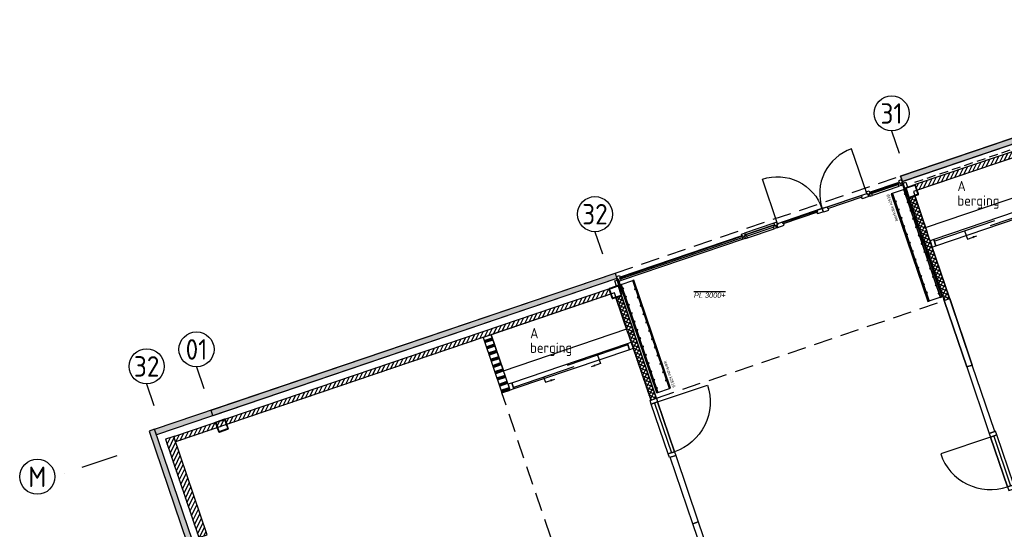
# Model space of a CAD drawing. Header units: millimetres. Extents: x -30480 to 214890, y -181324 to 108676.
# Tile 10 of 48: x 27400 to 44248, y -120254 to -111536. Entities that reach past the tile are written whole.
import ezdxf
from ezdxf.enums import TextEntityAlignment as Align
from ezdxf.xclip import XClip

# ---------------------------------------------------------------- set-up
doc = ezdxf.new("R2010")
doc.units = ezdxf.units.MM
doc.header["$LTSCALE"] = 100
doc.header["$XCLIPFRAME"] = 2
for name, pattern in [('082403 X-ref$0$DASHDOT2', [12.7, 6.35, -3.175, 0, -3.175]), ('082403 X-ref$0$DASHED', [0.75, 0.5, -0.25]), ('082403 X-ref$0$HIDDEN2', [4.7625, 3.175, -1.5875])]:
    doc.linetypes.add(name, pattern=pattern)
for name, color, linetype in [('082403 X-ref$0$bib', 253, 'Continuous'), ('082403 X-ref$0$BiKoz-Draai-Az', 253, 'Continuous'), ('082403 X-ref$0$BiKoz-Hout-Az', 253, 'Continuous'), ('082403 X-ref$0$BiKoz-Hout-Drs', 253, 'Continuous'), ('082403 X-ref$0$BiWand-Alg-Arc', 8, 'Continuous'), ('082403 X-ref$0$BiWand-Bakst-Drs', 253, 'Continuous'), ('082403 X-ref$0$BiWand-Syst-Drs', 253, 'Continuous'), ('082403 X-ref$0$BuWand-Alg-Arc', 253, 'Continuous'), ('082403 X-ref$0$BuWand-Bakst-Drs', 253, 'Continuous'), ('082403 X-ref$0$Construct-Beton-Drs', 253, 'Continuous'), ('082403 X-ref$0$Construct-Staal-Drs', 253, 'Continuous'), ('082403 X-ref$0$Hulplaag-Alg-Az', 253, 'Continuous'), ('082403 X-ref$0$Inricht-Alg-Az', 253, 'Continuous'), ('082403 X-ref$0$kozijn', 8, 'Continuous'), ('082403 X-ref$0$kozijn1', 8, 'Continuous'), ('082403 X-ref$0$MTXT25-1', 253, 'Continuous'), ('082403 X-ref$0$MTXT35-1', 253, 'Continuous'), ('082403 X-ref$0$Plafond-Hout-Drs', 8, 'Continuous'), ('082403 X-ref$0$Stramien-Alg-Az', 9, '082403 X-ref$0$DASHDOT2'), ('082403 X-ref$0$Stramien-Alg-Drs', 8, 'Continuous'), ('082403 X-ref$0$Stramien-Alg-Txt', 253, 'Continuous'), ('082403 X-ref$0$TXT18', 253, 'Continuous')]:
    doc.layers.add(name, color=color, linetype=linetype)
doc.styles.add('082403 X-ref$0$BOS', font='isocp.shx')
doc.styles.add('082403 X-ref$0$BOS3', font='isocp.shx')
doc.styles.add('082403 X-ref$0$Standard', font='isocp.shx')
pattern_1 = [(153.74552, (4322.255, 13027.787), (-22.117945, -44.841906), []), (243.74552, (4322.255, 13027.787), (44.841906, -22.117945), [])]
pattern_2 = [(153.74552, (-696.65, 11324.097), (-22.117945, -44.841906), []), (243.74552, (-696.65, 11324.097), (44.841906, -22.117945), [])]

# ---------------------------------------------------------------- blocks, each defined once
blk = doc.blocks.new('082403 X-ref$0$binkozschuif')
at = {"layer": '082403 X-ref$0$BiKoz-Hout-Az', "linetype": 'Continuous'}
for p, q in [((67, 85), (1163, 85)), ((1063, 28), (2158, 28))]:
    blk.add_line(p, q, dxfattribs=at)
at = {"layer": '082403 X-ref$0$BiKoz-Hout-Az'}
for p, q in [((615, 85), (615, -65)), ((1610, 28), (1610, -65)), ((615, -65), (785, -65)), ((1610, -65), (1440, -65))]:
    blk.add_line(p, q, dxfattribs=at)
blk.add_lwpolyline([(67, 0), (2158, 0), (2158, 114), (67, 114)], close=True, dxfattribs=at)
for points in [[(785, -65, 0, 37.5, 0), (710, -65, 37.5, 37.5, 0)], [(1440, -65, 0, 37.5, 0), (1515, -65, 37.5, 37.5, 0)]]:
    blk.add_lwpolyline(points, format="xyseb", dxfattribs=at)
at = {"layer": '082403 X-ref$0$BiKoz-Hout-Drs'}
for points in [[(0, 0), (67, 0), (67, 114), (0, 114)], [(2158, 0), (2225, 0), (2225, 114), (2158, 114)]]:
    blk.add_lwpolyline(points, close=True, dxfattribs=at)
blk = doc.blocks.new('082403 X-ref$0$binkozdeur1034')
at = {"layer": '082403 X-ref$0$BiKoz-Draai-Az'}
blk.add_lwpolyline([(967, 0), (67, 0), (67, -900, 0.414214)], format="xyb", close=True, dxfattribs=at)
at = {"layer": '082403 X-ref$0$BiKoz-Hout-Az'}
blk.add_line((67, 57), (967, 57), dxfattribs=at)
blk.add_lwpolyline([(67, 0), (967, 0), (967, 114), (67, 114)], close=True, dxfattribs=at)
at = {"layer": '082403 X-ref$0$BiKoz-Hout-Drs'}
for points in [[(0, 0), (67, 0), (67, 114), (0, 114)], [(967, 0), (1034, 0), (1034, 114), (967, 114)]]:
    blk.add_lwpolyline(points, close=True, dxfattribs=at)
blk = doc.blocks.new('082403 X-ref$0$_K180x10')
at = {"layer": '082403 X-ref$0$Construct-Staal-Drs'}
for points in [[(75, 90), (-75, 90, 0.414214), (-90, 75), (-90, -75, 0.414214), (-75, -90), (75, -90, 0.414214), (90, -75), (90, 75, 0.414214)], [(75, 80), (-75, 80, 0.414214), (-80, 75), (-80, -75, 0.414214), (-75, -80), (75, -80, 0.414214), (80, -75), (80, 75, 0.414214)]]:
    blk.add_lwpolyline(points, format="xyb", close=True, dxfattribs=at)
blk = doc.blocks.new('082403 X-ref$0$ruimtenummer met m2_1')
at = {"layer": '082403 X-ref$0$MTXT25-1', "style": '082403 X-ref$0$BOS'}
blk.add_attdef('OPPERVLAKTE', (0, 498), '', height=250, dxfattribs=at)
at = {"layer": '082403 X-ref$0$MTXT35-1', "style": '082403 X-ref$0$BOS'}
for tag, p in [('RUIMTENUMMER', (-8, 1448)), ('RUIMTENAAM', (-8, 948))]:
    blk.add_attdef(tag, p, '', height=350, dxfattribs=at)
blk = doc.blocks.new('082403 X-ref$0$kapstok leerkotte 25x')
at = {"layer": '082403 X-ref$0$Inricht-Alg-Az'}
for points in [[(20, 1950), (0, 1950)], [(0, 1950), (250, 1950)], [(230, 0), (230, 1950)], [(230, 1950), (250, 1950)], [(250, 0), (250, 1950)], [(0, 0), (250, 0)]]:
    blk.add_lwpolyline(points, dxfattribs=at)
at = {"layer": '082403 X-ref$0$Inricht-Alg-Az', "color": 9}
for points in [[(20, 1950), (20, 0), (0, 0), (0, 1950)], [(20, 1870), (40, 1870), (40, 1880), (20, 1880)], [(20, 1720), (40, 1720), (40, 1730), (20, 1730)], [(20, 1570), (40, 1570), (40, 1580), (20, 1580)], [(20, 1420), (40, 1420), (40, 1430), (20, 1430)], [(20, 1270), (40, 1270), (40, 1280), (20, 1280)], [(20, 1120), (40, 1120), (40, 1130), (20, 1130)], [(20, 970), (40, 970), (40, 980), (20, 980)], [(20, 820), (40, 820), (40, 830), (20, 830)], [(20, 670), (40, 670), (40, 680), (20, 680)], [(20, 520), (40, 520), (40, 530), (20, 530)], [(20, 370), (40, 370), (40, 380), (20, 380)], [(20, 220), (40, 220), (40, 230), (20, 230)], [(20, 70), (40, 70), (40, 80), (20, 80)]]:
    blk.add_lwpolyline(points, close=True, dxfattribs=at)
blk.add_lwpolyline([(20, 0), (20, 1950)], dxfattribs=at)
at = {"layer": '082403 X-ref$0$Inricht-Alg-Az'}
for points in [[(230, 1950), (230, 0), (250, 0), (250, 1950)], [(210, 1795), (230, 1795), (230, 1805), (210, 1805)], [(210, 1645), (230, 1645), (230, 1655), (210, 1655)], [(210, 1495), (230, 1495), (230, 1505), (210, 1505)], [(210, 1345), (230, 1345), (230, 1355), (210, 1355)], [(210, 1195), (230, 1195), (230, 1205), (210, 1205)], [(210, 1045), (230, 1045), (230, 1055), (210, 1055)], [(210, 895), (230, 895), (230, 905), (210, 905)], [(210, 745), (230, 745), (230, 755), (210, 755)], [(210, 595), (230, 595), (230, 605), (210, 605)], [(210, 445), (230, 445), (230, 455), (210, 455)], [(210, 295), (230, 295), (230, 305), (210, 305)], [(210, 145), (230, 145), (230, 155), (210, 155)]]:
    blk.add_lwpolyline(points, close=True, dxfattribs=at)
at = {"layer": '082403 X-ref$0$Hulplaag-Alg-Az', "insert": (337, 471), "char_height": 50, "width": 1235.48, "attachment_point": 1, "rotation": 270, "style": '082403 X-ref$0$Standard'}
blk.add_mtext('{\\fArial|b0|i0|c0|p34;leerkotte k2519}', dxfattribs=at)
blk = doc.blocks.new('082403 X-ref')
at = {"layer": '082403 X-ref$0$BiWand-Alg-Arc'}
h = blk.add_hatch(dxfattribs=at)
h.set_pattern_fill('_USER', color=8, scale=50, angle=45, style=0, double=1, pattern_type=0)
h.set_pattern_definition(pattern_1)
h.paths.add_polyline_path([(-6614, 58309), (-6824, 58930), (-6729, 58962), (-6519, 58341)])
h = blk.add_hatch(dxfattribs=at)
h.set_pattern_fill('_USER', color=8, scale=50, angle=45, style=0, double=1, pattern_type=0)
h.set_pattern_definition(pattern_1)
h.paths.add_polyline_path([(-6614, 58309), (-6228, 57172), (-6133, 57205), (-6519, 58341)])
h = blk.add_hatch(dxfattribs=at)
h.set_pattern_fill('_USER', color=8, scale=50, angle=45, style=0, double=1, pattern_type=0)
h.set_pattern_definition(pattern_2)
h.paths.add_polyline_path([(-11632, 56605), (-11844, 57227), (-11749, 57259), (-11538, 56637)])
h = blk.add_hatch(dxfattribs=at)
h.set_pattern_fill('_USER', color=8, scale=50, angle=45, style=0, double=1, pattern_type=0)
h.set_pattern_definition(pattern_2)
h.paths.add_polyline_path([(-11632, 56605), (-11247, 55469), (-11152, 55501), (-11537, 56637)])
h = blk.add_hatch(dxfattribs=at)
h.set_pattern_fill('SWAND', color=8, angle=90, style=0)
h.set_pattern_definition([(198.75, (-2382.26, 7111.66), (36.16194, -106.52964), []), (198.75, (-2384.26, 7117.58), (36.16194, -106.52964), []), (198.75, (-2386.27, 7123.5), (36.16194, -106.52964), []), (198.75, (-2388.28, 7129.42), (36.16194, -106.52964), []), (198.75, (-2390.29, 7135.34), (36.16194, -106.52964), []), (198.75, (-2392.3, 7141.26), (36.16194, -106.52964), []), (198.75, (-2394.31, 7147.17), (36.16194, -106.52964), [])])
h.paths.add_polyline_path([(-13976, 56587), (-14118, 56539), (-13796, 55592), (-13654, 55640)])
at = {"layer": '082403 X-ref$0$BuWand-Alg-Arc'}
h = blk.add_hatch(dxfattribs=at)
h.set_pattern_fill('ANSI31', color=8, scale=18, angle=18.75, style=0)
h.set_pattern_definition([(63.75, (-2410.796, 7101.976), (-51.25628, 25.2768), [])])
h.paths.add_polyline_path([(-6712, 59158), (-6680, 59063), (725, 61577), (693, 61672)])
for points in [[(-6972, 59302), (-6940, 59207), (-1200, 61156), (-1232, 61251)], [(-11826, 57549), (-11858, 57643), (-18771, 55297), (-18739, 55202)], [(-18739, 55202), (-18771, 55297), (-19737, 54969), (-19705, 54874)], [(-19186, 53036), (-19091, 53068), (-19737, 54969), (-19831, 54937)]]:
    blk.add_hatch(color=8, dxfattribs=at).paths.add_polyline_path(points)
h = blk.add_hatch(dxfattribs=at)
h.set_pattern_fill('ANSI31', color=8, scale=18, style=0)
h.set_pattern_definition([(63.75, (-6e-11, 6e-14), (-51.256277, 25.2768), [])])
h.paths.add_polyline_path([(-19410, 54848), (-19378, 54753), (-11945, 57276), (-11977, 57371)])
h = blk.add_hatch(dxfattribs=at)
h.set_pattern_fill('ANSI31', color=8, scale=18, style=0)
h.set_pattern_definition([(63.75, (0, 0), (-51.256277, 25.2768), [])])
h.paths.add_polyline_path([(-18839, 53164), (-18981, 53116), (-19552, 54799), (-19410, 54848)])
at = {"layer": '082403 X-ref$0$BiKoz-Draai-Az', "color": 8}
for points in [[(-8315, 58746), (-7553, 59004), (-7812, 59766, 0.414214)], [(-8318, 58745), (-9079, 58486), (-9338, 59248, -0.414214)]]:
    blk.add_lwpolyline(points, format="xyb", close=True, dxfattribs=at)
at = {"layer": '082403 X-ref$0$BiKoz-Hout-Drs', "color": 8}
for points in [[(-5842, 56036), (-6228, 57172), (-6133, 57205), (-5747, 56068)], [(-6133, 57204), (-6228, 57172), (-5842, 56036), (-5747, 56068)], [(-5747, 56068), (-5842, 56036), (-5456, 54900), (-5362, 54932)], [(-5842, 56036), (-5456, 54900), (-5362, 54932), (-5747, 56068)], [(-10914, 54490), (-10819, 54522), (-10434, 53385), (-10528, 53353)], [(-10528, 53353), (-10434, 53385), (-10048, 52249), (-10143, 52217)]]:
    blk.add_lwpolyline(points, close=True, dxfattribs=at)
at = {"layer": '082403 X-ref$0$BiWand-Alg-Arc', "color": 8}
for p, q in [((-8318, 58745), (-8318, 58745)), ((-8315, 58746), (-8315, 58746))]:
    blk.add_line(p, q, dxfattribs=at)
at = {"layer": '082403 X-ref$0$BiWand-Bakst-Drs', "color": 8}
for p, q in [((693, 61672), (-6721, 59155)), ((725, 61577), (-6689, 59060)), ((-6689, 59060), (-6721, 59155))]:
    blk.add_line(p, q, dxfattribs=at)
at = {"layer": '082403 X-ref$0$BiWand-Syst-Drs', "color": 8}
for points in [[(-6614, 58309), (-6824, 58930), (-6729, 58962), (-6519, 58341)], [(-6614, 58309), (-6228, 57172), (-6133, 57205), (-6519, 58341)], [(-11632, 56605), (-11844, 57227), (-11749, 57259), (-11538, 56637)], [(-11632, 56605), (-11247, 55469), (-11152, 55501), (-11537, 56637)], [(-13976, 56587), (-14118, 56539), (-13796, 55592), (-13654, 55640)]]:
    blk.add_lwpolyline(points, close=True, dxfattribs=at)
at = {"layer": '082403 X-ref$0$BuWand-Alg-Arc', "color": 8}
blk.add_line((-9143, 58496), (-9645, 58326), dxfattribs=at)
at = {"layer": '082403 X-ref$0$BuWand-Bakst-Drs', "color": 8}
for points in [[(-6940, 59207), (939, 61882), (906, 61977), (-6972, 59302)], [(-6972, 59302), (-1232, 61251), (-1200, 61156), (-6940, 59207)], [(-11826, 57549), (-19705, 54874), (-19737, 54969), (-11858, 57643)], [(-18739, 55202), (-18771, 55297), (-11858, 57643), (-11826, 57549)], [(-11935, 57279), (-19378, 54753), (-19410, 54848), (-11967, 57374)], [(-19091, 53068), (-19737, 54969), (-19831, 54937), (-19186, 53036)], [(-18839, 53164), (-19410, 54848), (-19552, 54799), (-18981, 53116)]]:
    blk.add_lwpolyline(points, close=True, dxfattribs=at)
at = {"layer": '082403 X-ref$0$Construct-Beton-Drs', "color": 8, "linetype": '082403 X-ref$0$DASHED', "ltscale": 3}
blk.add_line((-6730, 59195), (850, 61768), dxfattribs=at)
at = {"layer": '082403 X-ref$0$Inricht-Alg-Az', "color": 8}
for points in [[(-6546, 58422), (-4440, 59137), (-4649, 59753), (-6755, 59038)], [(-13767, 55971), (-11660, 56686), (-11869, 57302), (-13976, 56587)]]:
    blk.add_lwpolyline(points, close=True, dxfattribs=at)
at = {"layer": '082403 X-ref$0$kozijn', "color": 8, "linetype": '082403 X-ref$0$HIDDEN2'}
blk.add_line((-11858, 57643), (-6972, 59302), dxfattribs=at)
at = {"layer": '082403 X-ref$0$kozijn', "color": 8}
for points in [[(-6927, 59182), (-6885, 59197), (-6856, 59111), (-6898, 59097)], [(-7637, 58969), (-8227, 58768), (-8219, 58745), (-7629, 58945)], [(-8992, 58509), (-8401, 58709), (-8393, 58686), (-8984, 58485)]]:
    blk.add_lwpolyline(points, close=True, dxfattribs=at)
at = {"layer": '082403 X-ref$0$kozijn1', "color": 8}
for p, q in [((-7021, 59185), (-7476, 59031)), ((-7001, 59126), (-7456, 58972)), ((-9612, 58306), (-9157, 58460)), ((-9592, 58247), (-9137, 58401)), ((-9687, 58280), (-11772, 57573)), ((-9667, 58222), (-11752, 57514))]:
    blk.add_line(p, q, dxfattribs=at)
for points in [[(-7483, 59021), (-7009, 59182), (-7001, 59158), (-7475, 58997)], [(-6964, 59139), (-7001, 59127), (-7010, 59155), (-7001, 59158), (-7009, 59182), (-7019, 59179), (-7021, 59185), (-7001, 59192), (-6996, 59178), (-6979, 59184)], [(-6963, 59139), (-6936, 59149), (-6945, 59177), (-6945, 59177), (-6952, 59195), (-6942, 59198), (-6956, 59239), (-7007, 59222), (-6994, 59184), (-6980, 59189)], [(-6934, 59198), (-6951, 59193), (-6878, 58977), (-6861, 58983)], [(-7517, 58951), (-7628, 58914), (-7638, 58942), (-7629, 58945), (-7637, 58969), (-7646, 58966), (-7648, 58972), (-7553, 59004), (-7549, 58990), (-7532, 58996)], [(-7494, 58959), (-7516, 58952), (-7526, 58980), (-7526, 58980), (-7532, 58998), (-7546, 58993), (-7560, 59034), (-7509, 59051), (-7496, 59013), (-7510, 59009)], [(-7493, 58960), (-7456, 58972), (-7466, 59000), (-7475, 58997), (-7483, 59021), (-7474, 59024), (-7476, 59031), (-7496, 59024), (-7491, 59010), (-7508, 59004)], [(-8307, 58683), (-8393, 58654), (-8403, 58682), (-8393, 58686), (-8401, 58709), (-8411, 58706), (-8413, 58713), (-8318, 58745), (-8300, 58692), (-8309, 58689)], [(-8286, 58690), (-8200, 58719), (-8210, 58748), (-8219, 58745), (-8227, 58768), (-8218, 58772), (-8220, 58778), (-8315, 58746), (-8297, 58694), (-8288, 58697)], [(-9100, 58414), (-9137, 58401), (-9146, 58430), (-9137, 58433), (-9145, 58457), (-9155, 58453), (-9157, 58460), (-9137, 58467), (-9132, 58453), (-9115, 58459)], [(-9100, 58414), (-9077, 58422), (-9086, 58450), (-9086, 58450), (-9093, 58468), (-9078, 58473), (-9092, 58514), (-9143, 58496), (-9130, 58459), (-9116, 58463)], [(-9076, 58422), (-8965, 58460), (-8975, 58488), (-8984, 58485), (-8992, 58509), (-8982, 58512), (-8985, 58519), (-9079, 58486), (-9075, 58472), (-9091, 58467)], [(-9630, 58234), (-9667, 58222), (-9676, 58250), (-9667, 58253), (-9675, 58277), (-9684, 58274), (-9696, 58309), (-9645, 58326), (-9632, 58288), (-9647, 58283)], [(-9629, 58234), (-9592, 58247), (-9602, 58275), (-9611, 58272), (-9619, 58296), (-9610, 58299), (-9612, 58306), (-9632, 58299), (-9628, 58285), (-9644, 58279)], [(-9145, 58457), (-9619, 58296), (-9611, 58272), (-9137, 58433)], [(-11779, 57563), (-9675, 58277), (-9667, 58253), (-11771, 57539)], [(-11863, 57507), (-11821, 57521), (-11792, 57436), (-11835, 57421)], [(-11794, 57500), (-11794, 57500), (-11809, 57546), (-11819, 57543), (-11833, 57584), (-11781, 57601), (-11770, 57566), (-11779, 57563), (-11771, 57539), (-11762, 57542), (-11752, 57514)], [(-11826, 57538), (-11808, 57544), (-11735, 57328), (-11752, 57322)]]:
    blk.add_lwpolyline(points, close=True, dxfattribs=at)
at = {"layer": '082403 X-ref$0$Plafond-Hout-Drs', "color": 8, "linetype": '082403 X-ref$0$HIDDEN2'}
for p, q in [((-11152, 55501), (-6228, 57172)), ((-11734, 49517), (-13796, 55592))]:
    blk.add_line(p, q, dxfattribs=at)
at = {"layer": '082403 X-ref$0$Stramien-Alg-Az'}
for p, q in [((-7128, 60073), (-6998, 59691)), ((-12203, 58350), (-12076, 57973)), ((-19021, 56036), (-18896, 55667)), ((-19874, 55746), (-19749, 55378)), ((-20382, 54518), (-21446, 54157))]:
    blk.add_line(p, q, dxfattribs=at)
at = {"layer": '082403 X-ref$0$Stramien-Alg-Drs'}
for centre in [(-7128, 60373), (-12203, 58650), (-19021, 56336), (-19874, 56046), (-21746, 54157)]:
    blk.add_circle(centre, 300, dxfattribs=at)
at = {"layer": '082403 X-ref$0$bib', "color": 8}
for name, p, rotation in [('082403 X-ref$0$_K180x10', (-6778, 59041), 18.74999999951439), ('082403 X-ref$0$kapstok leerkotte 25x', (-6896, 59080), 198.7499999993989), ('082403 X-ref$0$binkozschuif', (-6433, 58088), 18.74999999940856), ('082403 X-ref$0$kapstok leerkotte 25x', (-11146, 55593), 18.74999999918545), ('082403 X-ref$0$_K180x10', (-11853, 57318), 18.74999999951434), ('082403 X-ref$0$_K180x10', (-18586, 55032), 18.74999999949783), ('082403 X-ref$0$binkozdeur1034', (-5456, 54900), 288.7499999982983)]:
    blk.add_blockref(name, p, dxfattribs=dict(at, rotation=rotation))
ref = blk.add_blockref('082403 X-ref$0$ruimtenummer met m2_1', (-5996, 58320), dxfattribs=dict(at, xscale=0.5, yscale=0.5, zscale=0.5))
ref.add_attrib('RUIMTENUMMER', 'A', (-6000, 59045), dxfattribs={"layer": '082403 X-ref$0$MTXT35-1', "height": 175, "style": '082403 X-ref$0$BOS'})
ref.add_attrib('RUIMTENAAM', 'berging', (-6000, 58795), dxfattribs={"layer": '082403 X-ref$0$MTXT35-1', "height": 175, "style": '082403 X-ref$0$BOS'})
ref = blk.add_blockref('082403 X-ref$0$ruimtenummer met m2_1', (-13309, 55803), dxfattribs=dict(at, xscale=0.5, yscale=0.5, zscale=0.5))
ref.add_attrib('RUIMTENUMMER', 'A', (-13312, 56527), dxfattribs={"layer": '082403 X-ref$0$MTXT35-1', "height": 175, "style": '082403 X-ref$0$BOS'})
ref.add_attrib('RUIMTENAAM', 'berging', (-13312, 56277), dxfattribs={"layer": '082403 X-ref$0$MTXT35-1', "height": 175, "style": '082403 X-ref$0$BOS'})
at = {"layer": '082403 X-ref$0$bib', "color": 8, "xscale": -1}
for name, p, rotation in [('082403 X-ref$0$binkozschuif', (-11547, 56353), 18.74999999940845), ('082403 X-ref$0$binkozdeur1034', (-11152, 55501), 108.7499999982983)]:
    blk.add_blockref(name, p, dxfattribs=dict(at, rotation=rotation))
at = {"layer": '082403 X-ref$0$Stramien-Alg-Txt', "style": '082403 X-ref$0$Standard'}
for s, p in [('31', (-7128, 60373)), ('32', (-12203, 58650)), ('01', (-19021, 56336)), ('32', (-19874, 56046)), ('M', (-21746, 54157))]:
    blk.add_text(s, height=350, dxfattribs=at).set_placement(p, align=Align.MIDDLE)
at = {"layer": '082403 X-ref$0$TXT18', "color": 8, "insert": (-10509, 57309), "char_height": 90, "width": 612.16, "attachment_point": 1, "style": '082403 X-ref$0$BOS3'}
blk.add_mtext('{\\fArial|b0|i1|c0|p34;\\OPL 3000+}', dxfattribs=at)

msp = doc.modelspace()

# ---------------------------------------------------------------- block references
ref = msp.add_blockref('082403 X-ref', (49446, -173513))
XClip(ref).set_block_clipping_path([(-24555.726573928, -7811.8301967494), (165444.273426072, 82188.1698032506)])

doc.saveas('drawing.dxf')
